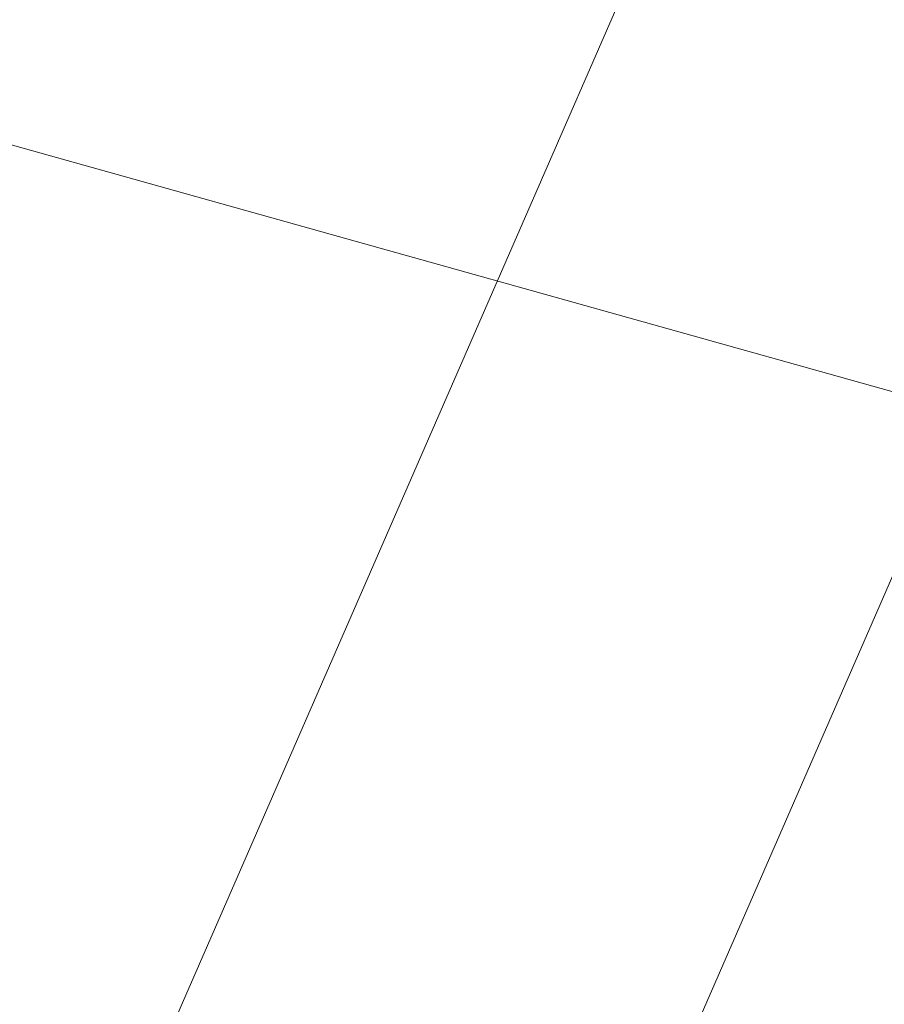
# Model space of a CAD drawing. Header units: metres. Extents: x -5203299 to 2078834, y 245743 to 5816291.
# Tile 119 of 256: x 366320.9692 to 366321.0089, y 5814087.342 to 5814087.3872. Entities that reach past the tile are written whole.
import ezdxf

# ---------------------------------------------------------------- set-up
doc = ezdxf.new("R2010")
doc.units = ezdxf.units.M
doc.header["$LTSCALE"] = 0.5
doc.layers.add('30 -39 Baustelle- Fläche', color=7, linetype='Continuous', lineweight=15)
doc.layers.add('Keine', color=7, linetype='Continuous', lineweight=9)

# ---------------------------------------------------------------- blocks, each defined once
blk = doc.blocks.new('Gruppe-12227')
at = {"layer": 'Keine', "color": 7, "flags": 128}
for points in [[(-271.682352, -118.034586), (-272.017374, -118.802852)], [(-271.662123, -118.043408), (-272.003036, -118.825183)]]:
    blk.add_lwpolyline(points, dxfattribs=at)
blk = doc.blocks.new('Gruppe-12238')
at = {"layer": 'Keine', "color": 7}
blk.add_blockref('Gruppe-12227', (0, 0), dxfattribs=at)
blk = doc.blocks.new('Gruppe-12239')
at = {"layer": 'Keine', "color": 1}
blk.add_line((-269.538519, -118.969459), (-274.35329, -117.621131), dxfattribs=at)
at = {"layer": 'Keine', "color": 7}
blk.add_blockref('Gruppe-12238', (0, 0), dxfattribs=at)
blk = doc.blocks.new('Gruppe-12241')
at = {"layer": 'Keine', "color": 7}
blk.add_blockref('Gruppe-12239', (0, 0), dxfattribs=at)
blk = doc.blocks.new('Gruppe-12242')
at = {"layer": 'Keine', "color": 7}
blk.add_blockref('Gruppe-12241', (0, 0), dxfattribs=at)
blk = doc.blocks.new('_BE Phase 5 (3D)')
at = {"layer": '30 -39 Baustelle- Fläche', "color": 7}
blk.add_blockref('Gruppe-12242', (0, 0), dxfattribs=at)

msp = doc.modelspace()

# ---------------------------------------------------------------- block references
at = {"layer": 'Keine', "color": 1}
msp.add_blockref('_BE Phase 5 (3D)', (366592.803493, 5814205.707928), dxfattribs=at)

doc.saveas('drawing.dxf')
